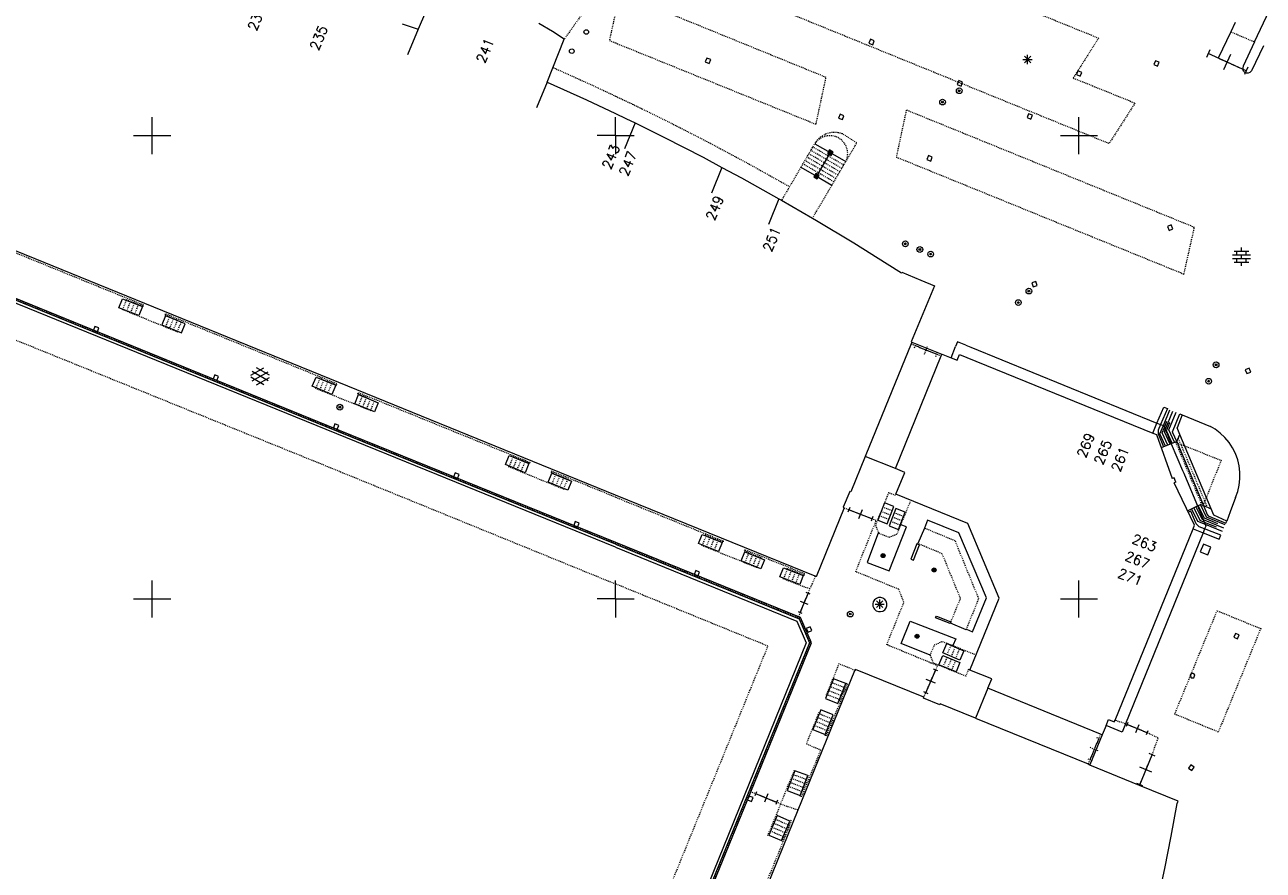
# Model space of a CAD drawing. Header units: millimetres. Extents: x 135944 to 142000, y 454200 to 456692.
# Tile 194 of 220: x 138436 to 138570, y 454471 to 454562. Entities that reach past the tile are written whole.
import ezdxf
from ezdxf.enums import TextEntityAlignment as Align

# ---------------------------------------------------------------- set-up
doc = ezdxf.new("R2010")
doc.units = ezdxf.units.MM
for name, pattern in [('TotaalGBKN2013X$0$DASHDOT', [1, 0.5, -0.25, 0, -0.25]), ('TotaalGBKN2013X$0$DOT', [0.25, 0, -0.25]), ('TotaalGBKN2013X$0$HIDDEN', [0.375, 0.25, -0.125])]:
    doc.linetypes.add(name, pattern=pattern)
doc.layers.get('0').update_dxf_attribs({"color": 251})
doc.layers.add('TotaalGBKN2013X$0$1', color=251, linetype='Continuous')
doc.styles.add('TotaalGBKN2013X$0$TXT', font='txt.shx')

# ---------------------------------------------------------------- blocks, each defined once
blk = doc.blocks.new('TotaalGBKN2013X$0$A$C74320002')
at = {"linetype": 'Continuous', "lineweight": 0}
for p, q in [((138480643, 454566032), (138478687, 454561480)), ((138476975, 454562063), (138478687, 454561480)), ((138478687, 454561480), (138477557, 454558702)), ((138493192, 454561232), (138491735, 454562087)), ((138494473, 454560399), (138493192, 454561232)), ((138492604, 454555769), (138494473, 454560399)), ((138492604, 454555769), (138491474, 454552991)), ((138492604, 454555769), (138496867, 454553849)), ((138496867, 454553849), (138500000, 454552374)), ((138450000, 454550000), (138450000, 454552000)), ((138500000, 454550000), (138500000, 454552000)), ((138448000, 454550000), (138450000, 454550000)), ((138450000, 454550000), (138452000, 454550000)), ((138450000, 454548000), (138450000, 454550000)), ((138500000, 454550000), (138498001, 454550000)), ((138500000, 454550000), (138500000, 454548000)), ((138500000, 454511208), (138420794, 454543423)), ((138468771, 454518591), (138418831, 454538901)), ((138500000, 454505583), (138418851, 454538581)), ((138419048, 454539033), (138468851, 454518771)), ((138446417, 454531413), (138446798, 454532393)), ((138446798, 454532393), (138448943, 454531562)), ((138448561, 454530581), (138446417, 454531413)), ((138448943, 454531562), (138448561, 454530581)), ((138451431, 454530561), (138451032, 454529573)), ((138453234, 454529833), (138451431, 454530561)), ((138451032, 454529573), (138453164, 454528711)), ((138453164, 454528711), (138453564, 454529700)), ((138453564, 454529700), (138453234, 454529833)), ((138460641, 454524134), (138462043, 454524943)), ((138462042, 454523111), (138460641, 454523920)), ((138460778, 454523521), (138462511, 454524520)), ((138462511, 454523532), (138460779, 454524534)), ((138462641, 454524151), (138461255, 454524952)), ((138461255, 454523102), (138462641, 454523902)), ((138467270, 454522969), (138467681, 454523949)), ((138467681, 454523949), (138469803, 454523062)), ((138469391, 454522081), (138467270, 454522969)), ((138469803, 454523062), (138469391, 454522081)), ((138471872, 454521073), (138472271, 454522051)), ((138474001, 454520203), (138471872, 454521073)), ((138472271, 454522051), (138473389, 454521608)), ((138473389, 454521608), (138474401, 454521182)), ((138474401, 454521182), (138474001, 454520203)), ((138500000, 454505908), (138468771, 454518591)), ((138468851, 454518771), (138500000, 454506121)), ((138488120, 454514509), (138488531, 454515489)), ((138490241, 454513621), (138488120, 454514509)), ((138488531, 454515489), (138488874, 454515346)), ((138488874, 454515346), (138490653, 454514602)), ((138490653, 454514602), (138490241, 454513621)), ((138492722, 454512613), (138493131, 454513591)), ((138493131, 454513591), (138495253, 454512704)), ((138494843, 454511725), (138492722, 454512613)), ((138495253, 454512704), (138494843, 454511725)), ((138450000, 454500000), (138450000, 454502000)), ((138500000, 454500000), (138500000, 454502000)), ((138448000, 454500000), (138450000, 454500000)), ((138450000, 454500000), (138452000, 454500000)), ((138450000, 454498000), (138450000, 454500000)), ((138500000, 454500000), (138498001, 454500000)), ((138500000, 454500000), (138500000, 454498000))]:
    blk.add_line(p, q, dxfattribs=at)
at = {"linetype": 'TotaalGBKN2013X$0$DOT', "lineweight": 0}
blk.add_line((138497781, 454565106), (138494473, 454560399), dxfattribs=at)
at = {"linetype": 'TotaalGBKN2013X$0$HIDDEN', "lineweight": 0}
for p, q in [((138500000, 454563327), (138499336, 454560260)), ((138499336, 454560260), (138500000, 454559991)), ((138493241, 454557347), (138497578, 454555393)), ((138497578, 454555393), (138500000, 454554253)), ((138468811, 454518681), (138418831, 454539011)), ((138419151, 454534481), (138467881, 454514721)), ((138446845, 454531247), (138447226, 454532227)), ((138447274, 454531080), (138447655, 454532060)), ((138447702, 454530914), (138448083, 454531894)), ((138448131, 454530747), (138448512, 454531727)), ((138451458, 454529401), (138451857, 454530389)), ((138451884, 454529229), (138452283, 454530217)), ((138452311, 454529057), (138452710, 454530045)), ((138452737, 454528885), (138453136, 454529873)), ((138467694, 454522792), (138468105, 454523772)), ((138468118, 454522614), (138468529, 454523594)), ((138468542, 454522436), (138468953, 454523416)), ((138468966, 454522258), (138469377, 454523238)), ((138472297, 454520900), (138472696, 454521878)), ((138472723, 454520726), (138473122, 454521704)), ((138473149, 454520553), (138473548, 454521530)), ((138473575, 454520379), (138473974, 454521357)), ((138500000, 454506015), (138468811, 454518681)), ((138467881, 454514721), (138500000, 454501624)), ((138488544, 454514332), (138488955, 454515312)), ((138488968, 454514154), (138489379, 454515134)), ((138489392, 454513976), (138489803, 454514956)), ((138489816, 454513798), (138490227, 454514778)), ((138493146, 454512436), (138493555, 454513414)), ((138493570, 454512259), (138493979, 454513237)), ((138493994, 454512081), (138494403, 454513059)), ((138494418, 454511904), (138494827, 454512882))]:
    blk.add_line(p, q, dxfattribs=at)
at = {"linetype": 'TotaalGBKN2013X$0$DASHDOT', "lineweight": 0}
for p, q in [((138449091, 454531701), (138430571, 454539241)), ((138447171, 454532331), (138449041, 454531581)), ((138452791, 454528781), (138446790, 454531223)), ((138449041, 454531581), (138449091, 454531701)), ((138451421, 454530761), (138451361, 454530661)), ((138451361, 454530661), (138452552, 454530148)), ((138469931, 454523211), (138451421, 454530761)), ((138452552, 454530148), (138453234, 454529833)), ((138468001, 454523851), (138469871, 454523081)), ((138473641, 454520301), (138467561, 454522751)), ((138469871, 454523081), (138469931, 454523211)), ((138472181, 454522141), (138472251, 454522271)), ((138473389, 454521608), (138472181, 454522141)), ((138472251, 454522271), (138490791, 454514731)), ((138489568, 454515092), (138488874, 454515346)), ((138490741, 454514621), (138489568, 454515092)), ((138490791, 454514731), (138490741, 454514621)), ((138494481, 454511811), (138488401, 454514291)), ((138493101, 454513791), (138493031, 454513671)), ((138493031, 454513671), (138494911, 454512901)), ((138500000, 454510984), (138493101, 454513791))]:
    blk.add_line(p, q, dxfattribs=at)
at = {"linetype": 'Continuous', "lineweight": 0}
for points in [[(138444096, 454528839), (138444245, 454529264), (138443820, 454529412), (138443672, 454528988), (138444096, 454528839)], [(138456983, 454523583), (138457163, 454523995), (138456751, 454524175), (138456571, 454523762), (138456983, 454523583)], [(138469970, 454518308), (138470124, 454518731), (138469701, 454518885), (138469547, 454518462), (138469970, 454518308)], [(138482943, 454513013), (138483119, 454513427), (138482705, 454513603), (138482529, 454513189), (138482943, 454513013)], [(138495911, 454507762), (138496077, 454508181), (138495658, 454508346), (138495493, 454507928), (138495911, 454507762)]]:
    blk.add_lwpolyline(points, dxfattribs=at)
for centre, radius in [((138496841, 454561175), 250), ((138495278, 454559108), 250), ((138470247, 454520698), 310), ((138470247, 454520698), 95), ((138470247, 454520698), 35), ((138470247, 454520698), 22.4)]:
    blk.add_circle(centre, radius, dxfattribs=at)
at = {"linetype": 'Continuous', "lineweight": 0, "style": 'TotaalGBKN2013X$0$TXT'}
for s, rotation, p in [('231', 67.8575, (138461775, 454563910)), ('235', 67.8575, (138468474, 454561801)), ('241', 67.8438, (138486427, 454560438))]:
    blk.add_text(s, height=1054, rotation=rotation, dxfattribs=at).set_placement(p, align=Align.MIDDLE_RIGHT)
blk = doc.blocks.new('TotaalGBKN2013X$0$A$C51EB4CD3')
at = {"linetype": 'TotaalGBKN2013X$0$HIDDEN', "lineweight": 0}
for p, q in [((138501089, 454581254), (138552125, 454560519)), ((138553260, 454549132), (138500000, 454570806)), ((138522716, 454556276), (138500439, 454565355)), ((138566383, 454561204), (138568940, 454560104)), ((138500000, 454559991), (138521632, 454551223)), ((138552125, 454560519), (138549391, 454556213)), ((138521632, 454551223), (138522716, 454556276)), ((138549391, 454556213), (138556062, 454553506)), ((138500000, 454554253), (138500724, 454553912)), ((138500724, 454553912), (138501835, 454553389)), ((138501835, 454553389), (138502863, 454552882)), ((138556062, 454553506), (138553260, 454549132)), ((138502863, 454552882), (138506056, 454551311)), ((138531375, 454552754), (138530292, 454547686)), ((138562467, 454540094), (138531374, 454552754)), ((138531374, 454552754), (138531375, 454552754)), ((138506056, 454551311), (138510241, 454549162)), ((138510241, 454549162), (138512281, 454548070)), ((138512281, 454548070), (138514389, 454546941)), ((138524202, 454546096), (138520864, 454548034)), ((138524417, 454546461), (138521077, 454548398)), ((138524630, 454546823), (138521291, 454548761)), ((138514389, 454546941), (138518782, 454544492)), ((138523561, 454545008), (138520223, 454546945)), ((138523775, 454545371), (138520436, 454547307)), ((138523989, 454545734), (138520650, 454547671)), ((138530292, 454547686), (138561334, 454535056)), ((138561334, 454535056), (138562467, 454540094)), ((138532267, 454527108), (138532453, 454527568)), ((138532360, 454527338), (138534663, 454526411)), ((138533326, 454526415), (138533696, 454527335)), ((138534570, 454526181), (138534755, 454526641)), ((138560707, 454517312), (138560716, 454517332)), ((138560716, 454517332), (138563854, 454509891)), ((138529674, 454509043), (138528673, 454509432)), ((138529855, 454509509), (138528854, 454509898)), ((138531082, 454508911), (138530072, 454509301)), ((138529493, 454508577), (138528492, 454508966)), ((138530722, 454507979), (138529712, 454508369)), ((138530902, 454508445), (138529892, 454508835)), ((138509392, 454505812), (138509783, 454506792)), ((138509819, 454505642), (138510210, 454506622)), ((138510246, 454505471), (138510637, 454506451)), ((138519881, 454497941), (138500000, 454506015)), ((138510673, 454505301), (138511064, 454506281)), ((138513987, 454503958), (138514386, 454504926)), ((138514412, 454503783), (138514811, 454504751)), ((138514837, 454503608), (138515236, 454504576)), ((138515262, 454503433), (138515661, 454504401)), ((138518163, 454502212), (138518543, 454503203)), ((138518592, 454502047), (138518972, 454503038)), ((138519022, 454501883), (138519402, 454502874)), ((138519451, 454501718), (138519831, 454502709)), ((138516448, 454494917), (138500000, 454501624)), ((138560339, 454487577), (138564914, 454498734)), ((138564914, 454498734), (138569616, 454496806)), ((138521021, 454495281), (138519881, 454497921)), ((138569616, 454496806), (138565041, 454485649)), ((138500000, 454454493), (138516448, 454494917)), ((138509841, 454467811), (138521021, 454495281)), ((138535782, 454493990), (138536201, 454494988)), ((138536243, 454493797), (138536662, 454494795)), ((138536704, 454493604), (138537123, 454494602)), ((138535364, 454492704), (138535773, 454493702)), ((138535827, 454492514), (138536236, 454493512)), ((138536289, 454492325), (138536698, 454493323)), ((138524497, 454490023), (138523168, 454490544)), ((138524665, 454490451), (138523336, 454490972)), ((138524161, 454489167), (138522832, 454489688)), ((138524329, 454489595), (138523000, 454490116)), ((138522808, 454485790), (138521477, 454486329)), ((138522981, 454486216), (138521650, 454486755)), ((138523153, 454486642), (138521822, 454487181)), ((138523326, 454487068), (138521995, 454487607)), ((138565041, 454485649), (138560339, 454487577)), ((138551915, 454485051), (138552375, 454484861)), ((138552145, 454484956), (138551191, 454482654)), ((138551208, 454483996), (138552128, 454483614)), ((138550961, 454482749), (138551421, 454482559)), ((138520569, 454480509), (138519188, 454481038)), ((138520076, 454479221), (138518695, 454479750)), ((138520240, 454479650), (138518859, 454480179)), ((138520405, 454480080), (138519024, 454480609)), ((138518456, 454475197), (138517088, 454475789)), ((138518639, 454475619), (138517271, 454476211)), ((138518091, 454474353), (138516723, 454474945)), ((138518274, 454474775), (138516906, 454475367))]:
    blk.add_line(p, q, dxfattribs=at)
at = {"linetype": 'Continuous', "lineweight": 0}
for p, q in [((138568940, 454560104), (138571908, 454566344)), ((138566383, 454561204), (138565031, 454558344)), ((138566862, 454562217), (138566383, 454561204)), ((138568940, 454560104), (138567736, 454557485)), ((138544113, 454557852), (138544821, 454558560)), ((138544821, 454557852), (138544113, 454558560)), ((138544467, 454557706), (138544467, 454558706)), ((138564121, 454559248), (138563751, 454558426)), ((138568042, 454556987), (138563936, 454558837)), ((138566359, 454558733), (138565619, 454557091)), ((138569920, 454559681), (138568632, 454556984)), ((138543967, 454558206), (138544967, 454558206)), ((138567736, 454557485), (138567675, 454557292)), ((138567675, 454557292), (138567678, 454557151)), ((138567749, 454556962), (138567678, 454557151)), ((138568227, 454557398), (138567857, 454556576)), ((138567888, 454556816), (138567749, 454556962)), ((138568072, 454556734), (138567888, 454556816)), ((138568273, 454556729), (138568072, 454556734)), ((138568461, 454556803), (138568273, 454556729)), ((138568606, 454556943), (138568461, 454556803)), ((138568632, 454556984), (138568606, 454556943)), ((138500000, 454552374), (138501097, 454551857)), ((138500000, 454550000), (138500000, 454552000)), ((138501097, 454551857), (138502112, 454551357)), ((138550000, 454550000), (138550000, 454552000)), ((138502112, 454551357), (138500982, 454548579)), ((138502112, 454551357), (138505292, 454549792)), ((138500000, 454550000), (138500000, 454548000)), ((138500000, 454550000), (138502000, 454550000)), ((138505292, 454549792), (138509452, 454547656)), ((138521505, 454549125), (138523174, 454548156)), ((138548000, 454550000), (138550000, 454550000)), ((138550000, 454550000), (138552000, 454550000)), ((138550000, 454548000), (138550000, 454550000)), ((138523174, 454548156), (138521678, 454545614)), ((138523174, 454548156), (138524844, 454547187)), ((138509452, 454547656), (138511479, 454546571)), ((138511479, 454546571), (138510349, 454543793)), ((138511479, 454546571), (138513574, 454545449)), ((138520010, 454546582), (138521678, 454545614)), ((138513574, 454545449), (138517627, 454543189)), ((138521678, 454545614), (138523347, 454544645)), ((138517627, 454543189), (138516497, 454540411)), ((138517627, 454543189), (138517917, 454543021)), ((138517917, 454543021), (138521250, 454541087)), ((138521250, 454541087), (138521701, 454540825)), ((138521701, 454540825), (138525705, 454538410)), ((138525705, 454538410), (138529293, 454536164)), ((138566569, 454537131), (138568529, 454537131)), ((138566749, 454537531), (138568349, 454537531)), ((138567049, 454537131), (138567049, 454537531)), ((138567549, 454537531), (138567549, 454537931)), ((138567549, 454536731), (138567549, 454537131)), ((138568049, 454537131), (138568049, 454537531)), ((138529293, 454536164), (138530844, 454535203)), ((138566569, 454536731), (138568529, 454536731)), ((138566749, 454536331), (138568349, 454536331)), ((138567049, 454536331), (138567049, 454536731)), ((138567549, 454535931), (138567549, 454536331)), ((138568049, 454536331), (138568049, 454536731)), ((138530844, 454535203), (138530875, 454535254)), ((138530875, 454535254), (138532936, 454534402)), ((138534420, 454533788), (138531913, 454527730)), ((138532936, 454534402), (138534420, 454533788)), ((138531897, 454527525), (138527012, 454515555)), ((138531973, 454527705), (138531897, 454527525)), ((138531913, 454527730), (138531973, 454527705)), ((138531973, 454527705), (138535201, 454526411)), ((138535126, 454526226), (138535201, 454526411)), ((138535201, 454526411), (138535305, 454526371)), ((138536213, 454526020), (138536699, 454527243)), ((138536901, 454527741), (138536699, 454527243)), ((138537800, 454527375), (138536901, 454527741)), ((138537800, 454527375), (138538330, 454527160)), ((138538330, 454527160), (138558427, 454518987)), ((138530201, 454514081), (138535126, 454526226)), ((138535305, 454526371), (138536213, 454526020)), ((138536213, 454526020), (138536861, 454525771)), ((138536861, 454525771), (138537111, 454526381)), ((138537111, 454526381), (138537920, 454526052)), ((138537920, 454526052), (138557968, 454517905)), ((138558427, 454518987), (138559150, 454520694)), ((138559552, 454520558), (138558822, 454518826)), ((138559120, 454518705), (138559823, 454520415)), ((138559150, 454520694), (138559552, 454520558)), ((138559319, 454518254), (138560151, 454520282)), ((138559702, 454518252), (138560479, 454520145)), ((138560113, 454518052), (138560888, 454519974)), ((138561132, 454519886), (138560589, 454518458)), ((138560888, 454519974), (138561132, 454519886)), ((138561132, 454519886), (138564199, 454518608)), ((138557968, 454517905), (138558427, 454518987)), ((138558427, 454518987), (138558822, 454518826)), ((138558822, 454518826), (138558562, 454518209)), ((138558750, 454517804), (138559120, 454518705)), ((138558822, 454518826), (138559120, 454518705)), ((138558987, 454517919), (138559220, 454518489)), ((138559120, 454518705), (138559131, 454518701)), ((138559131, 454518701), (138559220, 454518489)), ((138559220, 454518489), (138559503, 454519179)), ((138559220, 454518489), (138559319, 454518254)), ((138559454, 454518157), (138559822, 454519046)), ((138559822, 454519046), (138559792, 454519011)), ((138560887, 454517753), (138560589, 454518458)), ((138564705, 454518312), (138564199, 454518608)), ((138557968, 454517905), (138558371, 454517741)), ((138558371, 454517741), (138560079, 454512990)), ((138558562, 454518209), (138558559, 454517806)), ((138558559, 454517806), (138558911, 454516954)), ((138559353, 454516481), (138558750, 454517804)), ((138559593, 454516589), (138558987, 454517919)), ((138559226, 454518028), (138559319, 454518254)), ((138559835, 454516695), (138559226, 454518028)), ((138559319, 454518254), (138559507, 454517807)), ((138560076, 454516801), (138559454, 454518157)), ((138559507, 454517807), (138559627, 454517529)), ((138559627, 454517529), (138559963, 454516735)), ((138560316, 454516906), (138559702, 454518252)), ((138560129, 454517918), (138560113, 454518052)), ((138560559, 454516978), (138560129, 454517918)), ((138560559, 454516978), (138560887, 454517753)), ((138564265, 454509743), (138560887, 454517753)), ((138565259, 454517895), (138564705, 454518312)), ((138565762, 454517417), (138565259, 454517895)), ((138566207, 454516884), (138565762, 454517417)), ((138559141, 454516400), (138558892, 454516298)), ((138558911, 454516954), (138559141, 454516400)), ((138559963, 454516735), (138559141, 454516400)), ((138560559, 454516978), (138559963, 454516735)), ((138559963, 454516735), (138561184, 454513852)), ((138560559, 454516978), (138563458, 454510089)), ((138566587, 454516303), (138566207, 454516884)), ((138566898, 454515683), (138566587, 454516303)), ((138526938, 454515374), (138525381, 454511561)), ((138527012, 454515555), (138526938, 454515374)), ((138530201, 454514081), (138526938, 454515374)), ((138567136, 454515031), (138566898, 454515683)), ((138567297, 454514356), (138567136, 454515031)), ((138531221, 454513651), (138530201, 454514081)), ((138530249, 454511301), (138531221, 454513651)), ((138560288, 454513071), (138560079, 454512990)), ((138560477, 454512610), (138560288, 454513071)), ((138561184, 454513852), (138561306, 454513578)), ((138561306, 454513578), (138561560, 454512982)), ((138567380, 454513667), (138567297, 454514356)), ((138567383, 454512973), (138567380, 454513667)), ((138560477, 454512610), (138560271, 454512533)), ((138562481, 454507980), (138560271, 454512533)), ((138561560, 454512982), (138561666, 454512713)), ((138561666, 454512713), (138562806, 454510034)), ((138567150, 454511607), (138567305, 454512283)), ((138567305, 454512283), (138567383, 454512973)), ((138521538, 454502446), (138500000, 454511208)), ((138525281, 454511611), (138524571, 454509891)), ((138525381, 454511561), (138525281, 454511611)), ((138538031, 454508141), (138530249, 454511301)), ((138566913, 454510943), (138566308, 454509407)), ((138566913, 454510943), (138567150, 454511607)), ((138524671, 454509821), (138521651, 454502401)), ((138524571, 454509891), (138524671, 454509821)), ((138525276, 454509869), (138525081, 454509372)), ((138527667, 454508645), (138525178, 454509620)), ((138526617, 454509631), (138526227, 454508635)), ((138529030, 454510366), (138528311, 454508501)), ((138530036, 454509975), (138529030, 454510366)), ((138529312, 454508112), (138530036, 454509975)), ((138530252, 454509767), (138529532, 454507903)), ((138531262, 454509377), (138530252, 454509767)), ((138530542, 454507513), (138531262, 454509377)), ((138561731, 454509526), (138562806, 454510034)), ((138562062, 454509464), (138561813, 454509354)), ((138562660, 454508111), (138562062, 454509464)), ((138562154, 454509726), (138562810, 454508395)), ((138562393, 454509836), (138563050, 454508497)), ((138562630, 454509950), (138563276, 454508631)), ((138562806, 454510034), (138563369, 454510300)), ((138562806, 454510034), (138563241, 454509010)), ((138562870, 454510059), (138563513, 454508748)), ((138563107, 454510176), (138563746, 454508869)), ((138563458, 454510089), (138564265, 454509743)), ((138563458, 454510089), (138563824, 454509121)), ((138563824, 454509121), (138563947, 454508975)), ((138564571, 454509027), (138564265, 454509743)), ((138566308, 454509407), (138565945, 454508413)), ((138527764, 454508894), (138527570, 454508396)), ((138528311, 454508501), (138529312, 454508112)), ((138529532, 454507903), (138530542, 454507513)), ((138529541, 454503051), (138531381, 454507781)), ((138531381, 454507781), (138530790, 454508014)), ((138533651, 454508511), (138533329, 454507638)), ((138537061, 454507141), (138533651, 454508511)), ((138541411, 454500101), (138538031, 454508141)), ((138562321, 454507582), (138562481, 454507980)), ((138562962, 454507799), (138562660, 454508111)), ((138562810, 454508395), (138563614, 454508065)), ((138563569, 454507559), (138562962, 454507799)), ((138563050, 454508497), (138563522, 454508302)), ((138563241, 454509010), (138563359, 454508727)), ((138563276, 454508631), (138563310, 454508620)), ((138563310, 454508620), (138563417, 454508576)), ((138563359, 454508727), (138563417, 454508576)), ((138563417, 454508576), (138565608, 454507674)), ((138563417, 454508576), (138563522, 454508302)), ((138563513, 454508748), (138564963, 454508153)), ((138563522, 454508302), (138564808, 454507773)), ((138563522, 454508302), (138563614, 454508065)), ((138563692, 454507862), (138563569, 454507559)), ((138563614, 454508065), (138565456, 454507307)), ((138563614, 454508065), (138563692, 454507862)), ((138563746, 454508869), (138565758, 454508043)), ((138563947, 454508975), (138565849, 454508182)), ((138565945, 454508413), (138564571, 454509027)), ((138565849, 454508182), (138565945, 454508413)), ((138508965, 454505982), (138509356, 454506962)), ((138509356, 454506962), (138511491, 454506110)), ((138528357, 454507206), (138527141, 454503931)), ((138533329, 454507638), (138532631, 454505971)), ((138540021, 454500141), (138537061, 454507141)), ((138553901, 454486936), (138562321, 454507582)), ((138563403, 454507151), (138555011, 454486516)), ((138562321, 454507582), (138563403, 454507151)), ((138563569, 454507559), (138563403, 454507151)), ((138563403, 454507151), (138565142, 454506459)), ((138564373, 454507242), (138563569, 454507559)), ((138565307, 454506872), (138564373, 454507242)), ((138565142, 454506459), (138565307, 454506872)), ((138500000, 454506121), (138519754, 454498099)), ((138500000, 454505908), (138519796, 454497869)), ((138500000, 454505583), (138519576, 454497623)), ((138511100, 454505130), (138508965, 454505982)), ((138511491, 454506110), (138511100, 454505130)), ((138513562, 454504133), (138513961, 454505101)), ((138513961, 454505101), (138516087, 454504225)), ((138532511, 454505941), (138531881, 454504281)), ((138532161, 454504181), (138532791, 454505841)), ((138532791, 454505841), (138532511, 454505941)), ((138563429, 454505913), (138563090, 454505099)), ((138563090, 454505099), (138563902, 454504761)), ((138564241, 454505574), (138563429, 454505913)), ((138563902, 454504761), (138564241, 454505574)), ((138515688, 454503257), (138513562, 454504133)), ((138516087, 454504225), (138515688, 454503257)), ((138527141, 454503931), (138529541, 454503051)), ((138531881, 454504281), (138532161, 454504181)), ((138517734, 454502376), (138518114, 454503367)), ((138519881, 454501553), (138517734, 454502376)), ((138518114, 454503367), (138520261, 454502544)), ((138520261, 454502544), (138519881, 454501553)), ((138521651, 454502401), (138521538, 454502446)), ((138500000, 454500000), (138500000, 454502000)), ((138550000, 454500000), (138550000, 454502000)), ((138500000, 454500000), (138500000, 454498000)), ((138500000, 454500000), (138502000, 454500000)), ((138519933, 454498534), (138520791, 454500610)), ((138520777, 454499400), (138519947, 454499743)), ((138520999, 454500524), (138520583, 454500696)), ((138527817, 454499709), (138527755, 454499469)), ((138527951, 454499917), (138527817, 454499709)), ((138528144, 454500071), (138527951, 454499917)), ((138528376, 454500156), (138528144, 454500071)), ((138528147, 454499098), (138528855, 454499806)), ((138528855, 454499098), (138528147, 454499806)), ((138528624, 454500164), (138528376, 454500156)), ((138528501, 454498952), (138528501, 454499952)), ((138528860, 454500092), (138528624, 454500164)), ((138529062, 454499949), (138528860, 454500092)), ((138529209, 454499750), (138529062, 454499949)), ((138529284, 454499514), (138529209, 454499750)), ((138538241, 454492332), (138541411, 454500101)), ((138538521, 454496471), (138540021, 454500141)), ((138548000, 454500000), (138550000, 454500000)), ((138550000, 454500000), (138552000, 454500000)), ((138550000, 454498000), (138550000, 454500000)), ((138520141, 454498448), (138519725, 454498620)), ((138527755, 454499469), (138527773, 454499222)), ((138527773, 454499222), (138527868, 454498994)), ((138527868, 454498994), (138527938, 454498899)), ((138527938, 454498899), (138528127, 454498740)), ((138528001, 454499452), (138529001, 454499452)), ((138528127, 454498740), (138528357, 454498648)), ((138528357, 454498648), (138528604, 454498634)), ((138528604, 454498634), (138528842, 454498700)), ((138528842, 454498700), (138529048, 454498837)), ((138529048, 454498837), (138529199, 454499033)), ((138529199, 454499033), (138529281, 454499267)), ((138529281, 454499267), (138529284, 454499514)), ((138519576, 454497623), (138520571, 454495281)), ((138519945, 454498021), (138519754, 454498099)), ((138519796, 454497869), (138520911, 454495281)), ((138521131, 454495281), (138519945, 454498021)), ((138530831, 454495211), (138531781, 454497611)), ((138531781, 454497611), (138536721, 454495701)), ((138534541, 454497971), (138534621, 454498151)), ((138536101, 454497371), (138534541, 454497971)), ((138534621, 454498151), (138536192, 454497547)), ((138536192, 454497547), (138536101, 454497371)), ((138537831, 454496681), (138536150, 454497391)), ((138536721, 454495701), (138536402, 454494973)), ((138537855, 454496739), (138538521, 454496471)), ((138520571, 454495281), (138500000, 454444624)), ((138520911, 454495281), (138500000, 454443883)), ((138514587, 454479203), (138521131, 454495281)), ((138533954, 454493949), (138530831, 454495211)), ((138535322, 454494183), (138535741, 454495181)), ((138535741, 454495181), (138537584, 454494408)), ((138537584, 454494408), (138537165, 454493410)), ((138534902, 454492893), (138535311, 454493891)), ((138535311, 454493891), (138537161, 454493133)), ((138537165, 454493410), (138535322, 454494183)), ((138537161, 454493133), (138536752, 454492135)), ((138519716, 454477239), (138525835, 454492297)), ((138525881, 454492401), (138525835, 454492297)), ((138533265, 454489412), (138525881, 454492401)), ((138533498, 454489890), (138534545, 454492341)), ((138534790, 454492236), (138534301, 454492445)), ((138536752, 454492135), (138534902, 454492893)), ((138540591, 454491371), (138538241, 454492332)), ((138523504, 454491401), (138522665, 454489260)), ((138524833, 454490880), (138523504, 454491401)), ((138523994, 454488739), (138524833, 454490880)), ((138534512, 454490905), (138533531, 454491324)), ((138540181, 454490371), (138538827, 454487136)), ((138540181, 454490371), (138540591, 454491371)), ((138552340, 454485425), (138540181, 454490371)), ((138522665, 454489260), (138523994, 454488739)), ((138533221, 454489291), (138533265, 454489412)), ((138534981, 454488581), (138533221, 454489291)), ((138533743, 454489785), (138533253, 454489995)), ((138522167, 454488033), (138521304, 454485902)), ((138523498, 454487494), (138522167, 454488033)), ((138535021, 454488681), (138534981, 454488581)), ((138538827, 454487136), (138535021, 454488681)), ((138522635, 454485363), (138523498, 454487494)), ((138538827, 454487136), (138551002, 454482198)), ((138552931, 454486341), (138552525, 454485350)), ((138552931, 454486341), (138553181, 454486991)), ((138554651, 454485631), (138552931, 454486341)), ((138553181, 454486991), (138553821, 454486741)), ((138553821, 454486741), (138553901, 454486936)), ((138555011, 454486516), (138554651, 454485631)), ((138555285, 454486662), (138555110, 454486230)), ((138557358, 454485571), (138555197, 454486446)), ((138556452, 454486440), (138556102, 454485576)), ((138521304, 454485902), (138522635, 454485363)), ((138552525, 454485350), (138551189, 454482122)), ((138552525, 454485350), (138552340, 454485425)), ((138557445, 454485787), (138557270, 454485355)), ((138556572, 454479967), (138557901, 454483190)), ((138558224, 454483057), (138557579, 454483322)), ((138519353, 454481468), (138518531, 454479321)), ((138520734, 454480939), (138519353, 454481468)), ((138551002, 454482198), (138551189, 454482122)), ((138551168, 454482070), (138551189, 454482122)), ((138556542, 454479891), (138551168, 454482070)), ((138557882, 454481312), (138556592, 454481844)), ((138519912, 454478792), (138520734, 454480939)), ((138556895, 454479834), (138556251, 454480100)), ((138560701, 454478205), (138556542, 454479891)), ((138500078, 454443553), (138514587, 454479203)), ((138515216, 454479207), (138515032, 454478756)), ((138517378, 454478060), (138515124, 454478981)), ((138516435, 454478972), (138516066, 454478070)), ((138518531, 454479321), (138519912, 454478792)), ((138512428, 454459302), (138519716, 454477239)), ((138517470, 454478286), (138517286, 454477834)), ((138559973, 454474418), (138560587, 454477931)), ((138560587, 454477931), (138560616, 454477922)), ((138560616, 454477922), (138560701, 454478205)), ((138517453, 454476633), (138516540, 454474523)), ((138518821, 454476041), (138517453, 454476633)), ((138517908, 454473931), (138518821, 454476041)), ((138516540, 454474523), (138517908, 454473931)), ((138559279, 454470921), (138559973, 454474418)), ((138558508, 454467440), (138559279, 454470921))]:
    blk.add_line(p, q, dxfattribs=at)
at = {"linetype": 'TotaalGBKN2013X$0$DOT', "lineweight": 0}
for p, q in [((138567678, 454557151), (138565031, 454558344)), ((138520010, 454546582), (138521505, 454549125)), ((138521599, 454549254), (138521505, 454549125)), ((138521570, 454549236), (138521505, 454549125)), ((138521675, 454549385), (138521570, 454549236)), ((138521872, 454549536), (138521599, 454549254)), ((138521976, 454549711), (138521675, 454549385)), ((138522197, 454549758), (138521872, 454549536)), ((138522330, 454549977), (138521976, 454549711)), ((138522560, 454549909), (138522197, 454549758)), ((138522726, 454550176), (138522330, 454549977)), ((138522946, 454549984), (138522560, 454549909)), ((138523152, 454550301), (138522726, 454550176)), ((138523340, 454549979), (138522946, 454549984)), ((138523592, 454550347), (138523152, 454550301)), ((138523724, 454549896), (138523340, 454549979)), ((138524034, 454550313), (138523592, 454550347)), ((138524084, 454549737), (138523724, 454549896)), ((138524465, 454550201), (138524034, 454550313)), ((138524404, 454549508), (138524084, 454549737)), ((138524671, 454549219), (138524404, 454549508)), ((138526032, 454549203), (138524465, 454550201)), ((138524875, 454548883), (138524671, 454549219)), ((138524844, 454547187), (138526032, 454549203)), ((138525006, 454548512), (138524875, 454548883)), ((138525059, 454548122), (138525006, 454548512)), ((138525034, 454547729), (138525059, 454548122)), ((138520010, 454546582), (138517917, 454543021)), ((138523347, 454544645), (138524844, 454547187)), ((138524846, 454547187), (138524929, 454547350)), ((138524929, 454547350), (138525034, 454547729)), ((138521250, 454541087), (138523347, 454544645)), ((138531897, 454527525), (138535126, 454526226)), ((138563354, 454509986), (138560469, 454516885)), ((138560469, 454516885), (138565353, 454514968)), ((138565353, 454514968), (138563354, 454509986)), ((138528130, 454508458), (138524671, 454509821)), ((138536651, 454506271), (138533329, 454507638)), ((138535251, 454504881), (138532631, 454505971)), ((138539201, 454500021), (138536651, 454506271)), ((138537221, 454500061), (138535251, 454504881)), ((138519754, 454498099), (138520981, 454501081)), ((138536192, 454497547), (138537221, 454500061)), ((138537855, 454496739), (138539201, 454500021)), ((138536192, 454497547), (138536150, 454497391)), ((138537831, 454496681), (138537855, 454496739)), ((138533265, 454489412), (138534744, 454492801)), ((138557357, 454485570), (138555197, 454486446)), ((138552340, 454485425), (138551002, 454482198)), ((138556542, 454479891), (138557901, 454483189)), ((138517808, 454477881), (138514587, 454479203))]:
    blk.add_line(p, q, dxfattribs=at)
at = {"linetype": 'TotaalGBKN2013X$0$DASHDOT', "lineweight": 0}
for p, q in [((138500000, 454510984), (138511611, 454506261)), ((138529471, 454511461), (138529030, 454510366)), ((138530221, 454511151), (138529471, 454511461)), ((138530790, 454508014), (138531801, 454510471)), ((138529030, 454510366), (138528041, 454507961)), ((138525911, 454502951), (138528130, 454508458)), ((138528041, 454507961), (138528357, 454507206)), ((138530381, 454507021), (138530790, 454508014)), ((138511601, 454506141), (138509681, 454506891)), ((138528357, 454507206), (138528401, 454507101)), ((138528401, 454507101), (138529521, 454506651)), ((138529521, 454506651), (138530381, 454507021)), ((138509946, 454505516), (138509248, 454505791)), ((138515313, 454503358), (138509946, 454505516)), ((138511611, 454506261), (138511601, 454506141)), ((138513931, 454505321), (138513881, 454505191)), ((138513881, 454505191), (138515771, 454504431)), ((138520421, 454502711), (138513931, 454505321)), ((138518461, 454503321), (138520361, 454502571)), ((138520361, 454502571), (138520421, 454502711)), ((138521538, 454502446), (138520981, 454501081)), ((138530551, 454501051), (138525911, 454502951)), ((138520981, 454501081), (138518026, 454502194)), ((138531121, 454499651), (138530551, 454501051)), ((138529261, 454495071), (138531121, 454499651)), ((138534058, 454493088), (138529261, 454495071)), ((138533954, 454493949), (138534411, 454495051)), ((138534411, 454495051), (138535271, 454495421)), ((138535271, 454495421), (138536402, 454494973)), ((138536402, 454494973), (138538751, 454494041)), ((138524111, 454493011), (138522721, 454489621)), ((138525835, 454492297), (138524111, 454493011)), ((138534321, 454493071), (138533954, 454493949)), ((138534744, 454492801), (138534058, 454493088)), ((138537811, 454491661), (138534321, 454493071)), ((138537832, 454491722), (138537811, 454491661)), ((138538101, 454492421), (138537832, 454491722)), ((138525021, 454490821), (138522761, 454485241)), ((138524171, 454489031), (138524931, 454490901)), ((138524931, 454490901), (138525021, 454490821)), ((138521941, 454487761), (138520591, 454484371)), ((138522631, 454485271), (138523421, 454487121)), ((138555011, 454486516), (138553901, 454486936)), ((138555197, 454486446), (138555011, 454486516)), ((138522761, 454485241), (138522631, 454485271)), ((138558560, 454485010), (138557357, 454485570)), ((138557901, 454483189), (138558560, 454485010)), ((138522131, 454483711), (138520081, 454478691)), ((138520591, 454484371), (138522131, 454483711)), ((138519043, 454480893), (138519318, 454481590)), ((138517808, 454477881), (138519043, 454480893)), ((138519921, 454478711), (138520851, 454480951)), ((138520081, 454478691), (138519921, 454478711)), ((138517808, 454477881), (138516395, 454474435)), ((138517808, 454477881), (138519716, 454477239)), ((138505441, 454442711), (138519001, 454476061)), ((138518901, 454476111), (138517991, 454473841)), ((138519001, 454476061), (138518901, 454476111))]:
    blk.add_line(p, q, dxfattribs=at)
at = {"linetype": 'Continuous', "lineweight": 0}
for points in [[(138527335, 454559972), (138527752, 454559805), (138527920, 454560222), (138527502, 454560390), (138527335, 454559972)], [(138509685, 454557949), (138510102, 454557781), (138510271, 454558198), (138509853, 454558366), (138509685, 454557949)], [(138558081, 454557662), (138558498, 454557494), (138558667, 454557911), (138558249, 454558079), (138558081, 454557662)], [(138536863, 454555510), (138537280, 454555343), (138537448, 454555760), (138537030, 454555928), (138536863, 454555510)], [(138550142, 454556403), (138550310, 454556820), (138549893, 454556989), (138549724, 454556572), (138550142, 454556403)], [(138524061, 454551885), (138524478, 454551717), (138524647, 454552134), (138524229, 454552302), (138524061, 454551885)], [(138544401, 454551943), (138544818, 454551775), (138544987, 454552192), (138544569, 454552360), (138544401, 454551943)], [(138523468, 454548234), (138523096, 454548450), (138522880, 454548078), (138523252, 454547862), (138523468, 454548234)], [(138523386, 454548213), (138523118, 454548368), (138522962, 454548100), (138523231, 454547944), (138523386, 454548213)], [(138523304, 454548191), (138523140, 454548286), (138523044, 454548122), (138523209, 454548026), (138523304, 454548191)], [(138523222, 454548169), (138523162, 454548204), (138523126, 454548144), (138523187, 454548108), (138523222, 454548169)], [(138533589, 454547423), (138534006, 454547255), (138534175, 454547672), (138533757, 454547840), (138533589, 454547423)], [(138521972, 454545692), (138521600, 454545908), (138521384, 454545536), (138521756, 454545320), (138521972, 454545692)], [(138521890, 454545671), (138521622, 454545826), (138521466, 454545558), (138521735, 454545402), (138521890, 454545671)], [(138521808, 454545649), (138521644, 454545744), (138521548, 454545580), (138521713, 454545484), (138521808, 454545649)], [(138521726, 454545627), (138521666, 454545662), (138521630, 454545602), (138521691, 454545566), (138521726, 454545627)], [(138560141, 454539946), (138559968, 454540361), (138559553, 454540189), (138559725, 454539773), (138560141, 454539946)], [(138545498, 454533830), (138545360, 454534259), (138544932, 454534120), (138545070, 454533692), (138545498, 454533830)], [(138567951, 454524729), (138568125, 454524315), (138568540, 454524490), (138568365, 454524904), (138567951, 454524729)], [(138508892, 454502472), (138509064, 454502887), (138508649, 454503060), (138508476, 454502644), (138508892, 454502472)], [(138520772, 454496414), (138521180, 454496603), (138520991, 454497011), (138520583, 454496822), (138520772, 454496414)], [(138566881, 454496293), (138566705, 454495879), (138567119, 454495703), (138567295, 454496117), (138566881, 454496293)], [(138562099, 454491488), (138562392, 454491488), (138562495, 454491806), (138562245, 454491988), (138561995, 454491806), (138562099, 454491488)], [(138562182, 454481488), (138562442, 454481855), (138562075, 454482115), (138561815, 454481748), (138562182, 454481488)], [(138514252, 454478322), (138514669, 454478154), (138514838, 454478571), (138514421, 454478740), (138514252, 454478322)]]:
    blk.add_lwpolyline(points, dxfattribs=at)
for centre, radius in [((138537086, 454554835), 310), ((138537086, 454554835), 95), ((138537086, 454554835), 35), ((138537086, 454554835), 22.4), ((138535286, 454553613), 310), ((138535286, 454553613), 95), ((138535286, 454553613), 35), ((138535286, 454553613), 22.4), ((138531271, 454538322), 310), ((138531271, 454538322), 95), ((138531271, 454538322), 35), ((138531271, 454538322), 22.4), ((138532838, 454537705), 310), ((138532838, 454537705), 95), ((138532838, 454537705), 35), ((138532838, 454537705), 22.4), ((138534005, 454537210), 310), ((138534005, 454537210), 95), ((138534005, 454537210), 35), ((138534005, 454537210), 22.4), ((138544605, 454533225), 310), ((138544605, 454533225), 95), ((138544605, 454533225), 35), ((138544605, 454533225), 22.4), ((138543462, 454531982), 310), ((138543462, 454531982), 95), ((138543462, 454531982), 35), ((138543462, 454531982), 22.4), ((138564804, 454525261), 310), ((138564804, 454525261), 95), ((138564804, 454525261), 35), ((138564804, 454525261), 22.4), ((138564003, 454523492), 310), ((138564003, 454523492), 95), ((138564003, 454523492), 35), ((138564003, 454523492), 22.4), ((138528871, 454504682), 215), ((138528871, 454504682), 155), ((138528871, 454504682), 95), ((138528871, 454504682), 35), ((138534381, 454503132), 215), ((138534381, 454503132), 155), ((138534381, 454503132), 95), ((138534381, 454503132), 35), ((138525326, 454498377), 310), ((138525326, 454498377), 95), ((138525326, 454498377), 35), ((138525326, 454498377), 22.4), ((138532541, 454495982), 215), ((138532541, 454495982), 155), ((138532541, 454495982), 95), ((138532541, 454495982), 35)]:
    blk.add_circle(centre, radius, dxfattribs=at)
at = {"linetype": 'Continuous', "lineweight": 0, "style": 'TotaalGBKN2013X$0$TXT'}
for s, rotation, p in [('243', 67.8597, (138500010, 454548975)), ('247', 67.8597, (138501841, 454548230)), ('249', 67.8597, (138511208, 454543444)), ('251', 67.8597, (138517356, 454540062)), ('269', 67.8191, (138551251, 454517834)), ('265', 67.8191, (138553105, 454517083)), ('261', 67.8191, (138554960, 454516334)), ('263', 337.8191, (138558323, 454505548)), ('267', 337.8191, (138557559, 454503699)), ('271', 337.8191, (138556799, 454501850))]:
    blk.add_text(s, height=1054, rotation=rotation, dxfattribs=at).set_placement(p, align=Align.MIDDLE_RIGHT)

msp = doc.modelspace()

# ---------------------------------------------------------------- block references
at = {"layer": 'TotaalGBKN2013X$0$1', "xscale": 0.0009999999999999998, "yscale": 0.0009999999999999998, "zscale": 0.0009999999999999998}
for name in ['TotaalGBKN2013X$0$A$C74320002', 'TotaalGBKN2013X$0$A$C51EB4CD3']:
    msp.add_blockref(name, (0, 0), dxfattribs=at)

doc.saveas('drawing.dxf')
